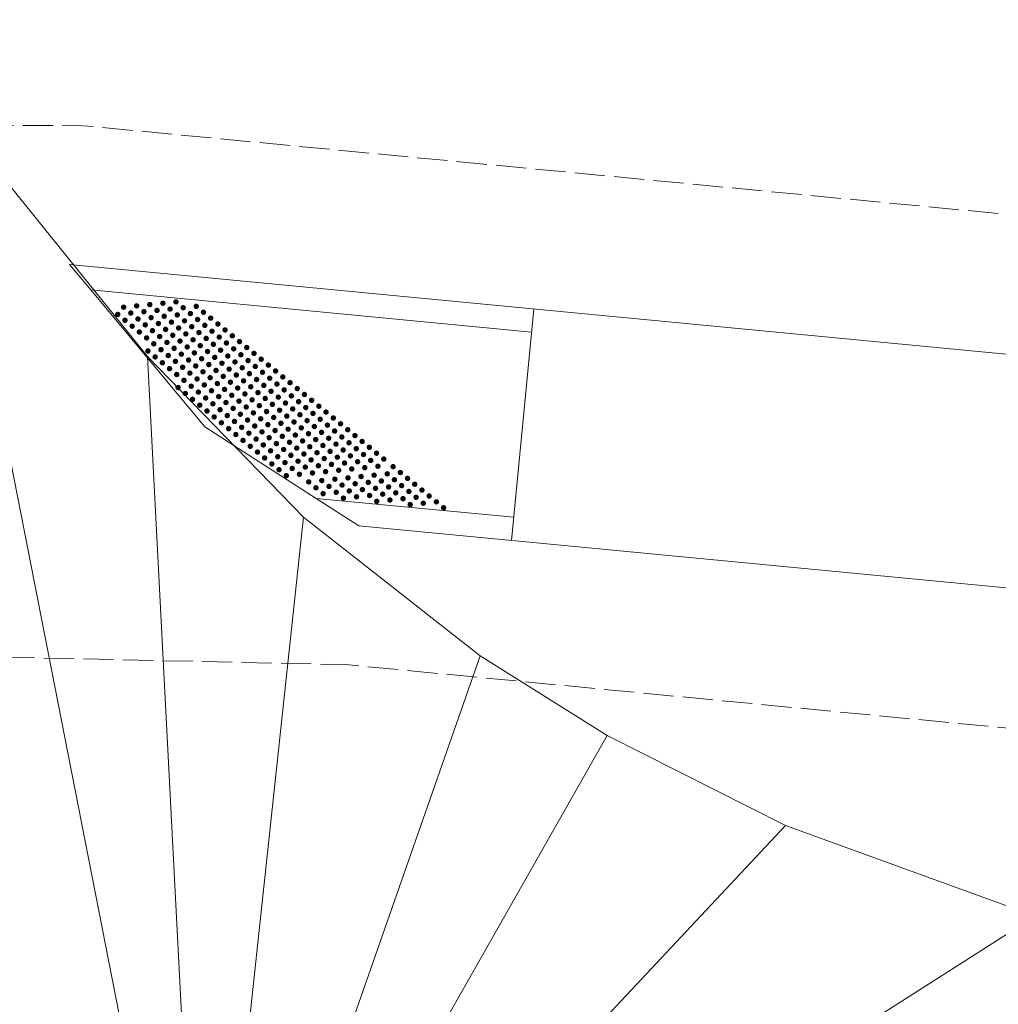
# Model space of a CAD drawing. Extents: x 2399984 to 2508823, y 556481 to 592637.
# Tile 152 of 158: x 2436297 to 2436318, y 570407 to 570428. Entities that reach past the tile are written whole.
import ezdxf

# ---------------------------------------------------------------- set-up
doc = ezdxf.new("R2010")
doc.units = 0
doc.header["$MEASUREMENT"] = 0
doc.linetypes.add('constlimit', pattern=[0.85, 0.65, -0.1, -0.1])
for name, color, linetype, lineweight in [('DT_X_Triangles', 91, 'Continuous', 0), ('PV_P_Curb_Ramp', 120, 'Continuous', 13), ('PV_P_Walk', 241, 'Continuous', 13), ('RW_P_Const_Limits', 120, 'constlimit', 0)]:
    doc.layers.add(name, color=color, linetype=linetype, lineweight=lineweight)

msp = doc.modelspace()

# ---------------------------------------------------------------- hatches: boundary and pattern name
at = {"layer": 'PV_P_Curb_Ramp'}
h = msp.add_hatch(color=256, dxfattribs=at)
edge = h.paths.add_edge_path()
edge.add_arc((2436300.325, 570422.022), 0.0585, 0, 360)
h = msp.add_hatch(color=256, dxfattribs=at)
edge = h.paths.add_edge_path()
edge.add_arc((2436300.607, 570422.051), 0.0585, 0, 360)
h = msp.add_hatch(color=256, dxfattribs=at)
edge = h.paths.add_edge_path()
edge.add_arc((2436299.481, 570421.936), 0.0585, 0, 360)
h = msp.add_hatch(color=256, dxfattribs=at)
edge = h.paths.add_edge_path()
edge.add_arc((2436299.636, 570421.81), 0.0585, 0, 360)
h = msp.add_hatch(color=256, dxfattribs=at)
edge = h.paths.add_edge_path()
edge.add_arc((2436299.762, 570421.965), 0.0585, 0, 360)
h = msp.add_hatch(color=256, dxfattribs=at)
edge = h.paths.add_edge_path()
edge.add_arc((2436299.917, 570421.839), 0.0585, 0, 360)
h = msp.add_hatch(color=256, dxfattribs=at)
edge = h.paths.add_edge_path()
edge.add_arc((2436300.044, 570421.993), 0.0585, 0, 360)
h = msp.add_hatch(color=256, dxfattribs=at)
edge = h.paths.add_edge_path()
edge.add_arc((2436300.199, 570421.867), 0.0585, 0, 360)
h = msp.add_hatch(color=256, dxfattribs=at)
edge = h.paths.add_edge_path()
edge.add_arc((2436300.48, 570421.896), 0.0585, 0, 360)
h = msp.add_hatch(color=256, dxfattribs=at)
edge = h.paths.add_edge_path()
edge.add_arc((2436300.762, 570421.925), 0.0585, 0, 360)
h = msp.add_hatch(color=256, dxfattribs=at)
edge = h.paths.add_edge_path()
edge.add_arc((2436300.917, 570421.799), 0.0585, 0, 360)
h = msp.add_hatch(color=256, dxfattribs=at)
edge = h.paths.add_edge_path()
edge.add_arc((2436301.043, 570421.954), 0.0585, 0, 360)
h = msp.add_hatch(color=256, dxfattribs=at)
edge = h.paths.add_edge_path()
edge.add_arc((2436301.198, 570421.827), 0.0585, 0, 360)
h = msp.add_hatch(color=256, dxfattribs=at)
edge = h.paths.add_edge_path()
edge.add_arc((2436299.355, 570421.781), 0.0585, 0, 360)
h = msp.add_hatch(color=256, dxfattribs=at)
edge = h.paths.add_edge_path()
edge.add_arc((2436299.51, 570421.655), 0.0585, 0, 360)
h = msp.add_hatch(color=256, dxfattribs=at)
edge = h.paths.add_edge_path()
edge.add_arc((2436299.791, 570421.683), 0.0585, 0, 360)
h = msp.add_hatch(color=256, dxfattribs=at)
edge = h.paths.add_edge_path()
edge.add_arc((2436300.073, 570421.712), 0.0585, 0, 360)
h = msp.add_hatch(color=256, dxfattribs=at)
edge = h.paths.add_edge_path()
edge.add_arc((2436300.228, 570421.586), 0.0585, 0, 360)
h = msp.add_hatch(color=256, dxfattribs=at)
edge = h.paths.add_edge_path()
edge.add_arc((2436300.354, 570421.741), 0.0585, 0, 360)
h = msp.add_hatch(color=256, dxfattribs=at)
edge = h.paths.add_edge_path()
edge.add_arc((2436300.509, 570421.615), 0.0585, 0, 360)
h = msp.add_hatch(color=256, dxfattribs=at)
edge = h.paths.add_edge_path()
edge.add_arc((2436300.635, 570421.77), 0.0585, 0, 360)
h = msp.add_hatch(color=256, dxfattribs=at)
edge = h.paths.add_edge_path()
edge.add_arc((2436300.79, 570421.643), 0.0585, 0, 360)
h = msp.add_hatch(color=256, dxfattribs=at)
edge = h.paths.add_edge_path()
edge.add_arc((2436301.072, 570421.672), 0.0585, 0, 360)
h = msp.add_hatch(color=256, dxfattribs=at)
edge = h.paths.add_edge_path()
edge.add_arc((2436301.353, 570421.701), 0.0585, 0, 360)
h = msp.add_hatch(color=256, dxfattribs=at)
edge = h.paths.add_edge_path()
edge.add_arc((2436299.665, 570421.528), 0.0585, 0, 360)
h = msp.add_hatch(color=256, dxfattribs=at)
edge = h.paths.add_edge_path()
edge.add_arc((2436299.82, 570421.402), 0.0585, 0, 360)
h = msp.add_hatch(color=256, dxfattribs=at)
edge = h.paths.add_edge_path()
edge.add_arc((2436299.946, 570421.557), 0.0585, 0, 360)
h = msp.add_hatch(color=256, dxfattribs=at)
edge = h.paths.add_edge_path()
edge.add_arc((2436300.101, 570421.431), 0.0585, 0, 360)
h = msp.add_hatch(color=256, dxfattribs=at)
edge = h.paths.add_edge_path()
edge.add_arc((2436300.383, 570421.46), 0.0585, 0, 360)
h = msp.add_hatch(color=256, dxfattribs=at)
edge = h.paths.add_edge_path()
edge.add_arc((2436300.664, 570421.488), 0.0585, 0, 360)
h = msp.add_hatch(color=256, dxfattribs=at)
edge = h.paths.add_edge_path()
edge.add_arc((2436300.946, 570421.517), 0.0585, 0, 360)
h = msp.add_hatch(color=256, dxfattribs=at)
edge = h.paths.add_edge_path()
edge.add_arc((2436301.101, 570421.391), 0.0585, 0, 360)
h = msp.add_hatch(color=256, dxfattribs=at)
edge = h.paths.add_edge_path()
edge.add_arc((2436301.227, 570421.546), 0.0585, 0, 360)
h = msp.add_hatch(color=256, dxfattribs=at)
edge = h.paths.add_edge_path()
edge.add_arc((2436301.382, 570421.42), 0.0585, 0, 360)
h = msp.add_hatch(color=256, dxfattribs=at)
edge = h.paths.add_edge_path()
edge.add_arc((2436301.508, 570421.575), 0.0585, 0, 360)
h = msp.add_hatch(color=256, dxfattribs=at)
edge = h.paths.add_edge_path()
edge.add_arc((2436301.663, 570421.448), 0.0585, 0, 360)
h = msp.add_hatch(color=256, dxfattribs=at)
edge = h.paths.add_edge_path()
edge.add_arc((2436299.975, 570421.276), 0.0585, 0, 360)
h = msp.add_hatch(color=256, dxfattribs=at)
edge = h.paths.add_edge_path()
edge.add_arc((2436300.256, 570421.305), 0.0585, 0, 360)
h = msp.add_hatch(color=256, dxfattribs=at)
edge = h.paths.add_edge_path()
edge.add_arc((2436300.412, 570421.178), 0.0585, 0, 360)
h = msp.add_hatch(color=256, dxfattribs=at)
edge = h.paths.add_edge_path()
edge.add_arc((2436300.538, 570421.333), 0.0585, 0, 360)
h = msp.add_hatch(color=256, dxfattribs=at)
edge = h.paths.add_edge_path()
edge.add_arc((2436300.693, 570421.207), 0.0585, 0, 360)
h = msp.add_hatch(color=256, dxfattribs=at)
edge = h.paths.add_edge_path()
edge.add_arc((2436300.819, 570421.362), 0.0585, 0, 360)
h = msp.add_hatch(color=256, dxfattribs=at)
edge = h.paths.add_edge_path()
edge.add_arc((2436300.974, 570421.236), 0.0585, 0, 360)
h = msp.add_hatch(color=256, dxfattribs=at)
edge = h.paths.add_edge_path()
edge.add_arc((2436301.256, 570421.265), 0.0585, 0, 360)
h = msp.add_hatch(color=256, dxfattribs=at)
edge = h.paths.add_edge_path()
edge.add_arc((2436301.537, 570421.293), 0.0585, 0, 360)
h = msp.add_hatch(color=256, dxfattribs=at)
edge = h.paths.add_edge_path()
edge.add_arc((2436301.692, 570421.167), 0.0585, 0, 360)
h = msp.add_hatch(color=256, dxfattribs=at)
edge = h.paths.add_edge_path()
edge.add_arc((2436301.818, 570421.322), 0.0585, 0, 360)
h = msp.add_hatch(color=256, dxfattribs=at)
edge = h.paths.add_edge_path()
edge.add_arc((2436301.973, 570421.196), 0.0585, 0, 360)
h = msp.add_hatch(color=256, dxfattribs=at)
edge = h.paths.add_edge_path()
edge.add_arc((2436300.004, 570420.994), 0.0585, 0, 360)
h = msp.add_hatch(color=256, dxfattribs=at)
edge = h.paths.add_edge_path()
edge.add_arc((2436300.13, 570421.149), 0.0585, 0, 360)
h = msp.add_hatch(color=256, dxfattribs=at)
edge = h.paths.add_edge_path()
edge.add_arc((2436300.285, 570421.023), 0.0585, 0, 360)
h = msp.add_hatch(color=256, dxfattribs=at)
edge = h.paths.add_edge_path()
edge.add_arc((2436300.567, 570421.052), 0.0585, 0, 360)
h = msp.add_hatch(color=256, dxfattribs=at)
edge = h.paths.add_edge_path()
edge.add_arc((2436300.848, 570421.081), 0.0585, 0, 360)
h = msp.add_hatch(color=256, dxfattribs=at)
edge = h.paths.add_edge_path()
edge.add_arc((2436301.003, 570420.954), 0.0585, 0, 360)
h = msp.add_hatch(color=256, dxfattribs=at)
edge = h.paths.add_edge_path()
edge.add_arc((2436301.129, 570421.109), 0.0585, 0, 360)
h = msp.add_hatch(color=256, dxfattribs=at)
edge = h.paths.add_edge_path()
edge.add_arc((2436301.285, 570420.983), 0.0585, 0, 360)
h = msp.add_hatch(color=256, dxfattribs=at)
edge = h.paths.add_edge_path()
edge.add_arc((2436301.411, 570421.138), 0.0585, 0, 360)
h = msp.add_hatch(color=256, dxfattribs=at)
edge = h.paths.add_edge_path()
edge.add_arc((2436301.566, 570421.012), 0.0585, 0, 360)
h = msp.add_hatch(color=256, dxfattribs=at)
edge = h.paths.add_edge_path()
edge.add_arc((2436301.847, 570421.041), 0.0585, 0, 360)
h = msp.add_hatch(color=256, dxfattribs=at)
edge = h.paths.add_edge_path()
edge.add_arc((2436302.129, 570421.07), 0.0585, 0, 360)
h = msp.add_hatch(color=256, dxfattribs=at)
edge = h.paths.add_edge_path()
edge.add_arc((2436302.284, 570420.943), 0.0585, 0, 360)
h = msp.add_hatch(color=256, dxfattribs=at)
edge = h.paths.add_edge_path()
edge.add_arc((2436300.159, 570420.868), 0.0585, 0, 360)
h = msp.add_hatch(color=256, dxfattribs=at)
edge = h.paths.add_edge_path()
edge.add_arc((2436300.314, 570420.742), 0.0585, 0, 360)
h = msp.add_hatch(color=256, dxfattribs=at)
edge = h.paths.add_edge_path()
edge.add_arc((2436300.44, 570420.897), 0.0585, 0, 360)
h = msp.add_hatch(color=256, dxfattribs=at)
edge = h.paths.add_edge_path()
edge.add_arc((2436300.595, 570420.771), 0.0585, 0, 360)
h = msp.add_hatch(color=256, dxfattribs=at)
edge = h.paths.add_edge_path()
edge.add_arc((2436300.722, 570420.926), 0.0585, 0, 360)
h = msp.add_hatch(color=256, dxfattribs=at)
edge = h.paths.add_edge_path()
edge.add_arc((2436300.877, 570420.799), 0.0585, 0, 360)
h = msp.add_hatch(color=256, dxfattribs=at)
edge = h.paths.add_edge_path()
edge.add_arc((2436301.158, 570420.828), 0.0585, 0, 360)
h = msp.add_hatch(color=256, dxfattribs=at)
edge = h.paths.add_edge_path()
edge.add_arc((2436301.44, 570420.857), 0.0585, 0, 360)
h = msp.add_hatch(color=256, dxfattribs=at)
edge = h.paths.add_edge_path()
edge.add_arc((2436301.721, 570420.886), 0.0585, 0, 360)
h = msp.add_hatch(color=256, dxfattribs=at)
edge = h.paths.add_edge_path()
edge.add_arc((2436301.876, 570420.759), 0.0585, 0, 360)
h = msp.add_hatch(color=256, dxfattribs=at)
edge = h.paths.add_edge_path()
edge.add_arc((2436302.002, 570420.914), 0.0585, 0, 360)
h = msp.add_hatch(color=256, dxfattribs=at)
edge = h.paths.add_edge_path()
edge.add_arc((2436302.157, 570420.788), 0.0585, 0, 360)
h = msp.add_hatch(color=256, dxfattribs=at)
edge = h.paths.add_edge_path()
edge.add_arc((2436302.439, 570420.817), 0.0585, 0, 360)
h = msp.add_hatch(color=256, dxfattribs=at)
edge = h.paths.add_edge_path()
edge.add_arc((2436300.469, 570420.615), 0.0585, 0, 360)
h = msp.add_hatch(color=256, dxfattribs=at)
edge = h.paths.add_edge_path()
edge.add_arc((2436300.75, 570420.644), 0.0585, 0, 360)
h = msp.add_hatch(color=256, dxfattribs=at)
edge = h.paths.add_edge_path()
edge.add_arc((2436301.032, 570420.673), 0.0585, 0, 360)
h = msp.add_hatch(color=256, dxfattribs=at)
edge = h.paths.add_edge_path()
edge.add_arc((2436301.187, 570420.547), 0.0585, 0, 360)
h = msp.add_hatch(color=256, dxfattribs=at)
edge = h.paths.add_edge_path()
edge.add_arc((2436301.313, 570420.702), 0.0585, 0, 360)
h = msp.add_hatch(color=256, dxfattribs=at)
edge = h.paths.add_edge_path()
edge.add_arc((2436301.468, 570420.576), 0.0585, 0, 360)
h = msp.add_hatch(color=256, dxfattribs=at)
edge = h.paths.add_edge_path()
edge.add_arc((2436301.595, 570420.731), 0.0585, 0, 360)
h = msp.add_hatch(color=256, dxfattribs=at)
edge = h.paths.add_edge_path()
edge.add_arc((2436301.75, 570420.604), 0.0585, 0, 360)
h = msp.add_hatch(color=256, dxfattribs=at)
edge = h.paths.add_edge_path()
edge.add_arc((2436302.031, 570420.633), 0.0585, 0, 360)
h = msp.add_hatch(color=256, dxfattribs=at)
edge = h.paths.add_edge_path()
edge.add_arc((2436302.312, 570420.662), 0.0585, 0, 360)
h = msp.add_hatch(color=256, dxfattribs=at)
edge = h.paths.add_edge_path()
edge.add_arc((2436302.468, 570420.536), 0.0585, 0, 360)
h = msp.add_hatch(color=256, dxfattribs=at)
edge = h.paths.add_edge_path()
edge.add_arc((2436302.594, 570420.691), 0.0585, 0, 360)
h = msp.add_hatch(color=256, dxfattribs=at)
edge = h.paths.add_edge_path()
edge.add_arc((2436302.749, 570420.564), 0.0585, 0, 360)
h = msp.add_hatch(color=256, dxfattribs=at)
edge = h.paths.add_edge_path()
edge.add_arc((2436300.624, 570420.489), 0.0585, 0, 360)
h = msp.add_hatch(color=256, dxfattribs=at)
edge = h.paths.add_edge_path()
edge.add_arc((2436300.779, 570420.363), 0.0585, 0, 360)
h = msp.add_hatch(color=256, dxfattribs=at)
edge = h.paths.add_edge_path()
edge.add_arc((2436300.906, 570420.518), 0.0585, 0, 360)
h = msp.add_hatch(color=256, dxfattribs=at)
edge = h.paths.add_edge_path()
edge.add_arc((2436301.061, 570420.392), 0.0585, 0, 360)
h = msp.add_hatch(color=256, dxfattribs=at)
edge = h.paths.add_edge_path()
edge.add_arc((2436301.342, 570420.42), 0.0585, 0, 360)
h = msp.add_hatch(color=256, dxfattribs=at)
edge = h.paths.add_edge_path()
edge.add_arc((2436301.623, 570420.449), 0.0585, 0, 360)
h = msp.add_hatch(color=256, dxfattribs=at)
edge = h.paths.add_edge_path()
edge.add_arc((2436301.778, 570420.323), 0.0585, 0, 360)
h = msp.add_hatch(color=256, dxfattribs=at)
edge = h.paths.add_edge_path()
edge.add_arc((2436301.905, 570420.478), 0.0585, 0, 360)
h = msp.add_hatch(color=256, dxfattribs=at)
edge = h.paths.add_edge_path()
edge.add_arc((2436302.06, 570420.352), 0.0585, 0, 360)
h = msp.add_hatch(color=256, dxfattribs=at)
edge = h.paths.add_edge_path()
edge.add_arc((2436302.186, 570420.507), 0.0585, 0, 360)
h = msp.add_hatch(color=256, dxfattribs=at)
edge = h.paths.add_edge_path()
edge.add_arc((2436302.341, 570420.381), 0.0585, 0, 360)
h = msp.add_hatch(color=256, dxfattribs=at)
edge = h.paths.add_edge_path()
edge.add_arc((2436302.623, 570420.409), 0.0585, 0, 360)
h = msp.add_hatch(color=256, dxfattribs=at)
edge = h.paths.add_edge_path()
edge.add_arc((2436302.904, 570420.438), 0.0585, 0, 360)
h = msp.add_hatch(color=256, dxfattribs=at)
edge = h.paths.add_edge_path()
edge.add_arc((2436303.059, 570420.312), 0.0585, 0, 360)
h = msp.add_hatch(color=256, dxfattribs=at)
edge = h.paths.add_edge_path()
edge.add_arc((2436300.653, 570420.208), 0.0585, 0, 360)
h = msp.add_hatch(color=256, dxfattribs=at)
edge = h.paths.add_edge_path()
edge.add_arc((2436300.934, 570420.237), 0.0585, 0, 360)
h = msp.add_hatch(color=256, dxfattribs=at)
edge = h.paths.add_edge_path()
edge.add_arc((2436301.089, 570420.11), 0.0585, 0, 360)
h = msp.add_hatch(color=256, dxfattribs=at)
edge = h.paths.add_edge_path()
edge.add_arc((2436301.216, 570420.265), 0.0585, 0, 360)
h = msp.add_hatch(color=256, dxfattribs=at)
edge = h.paths.add_edge_path()
edge.add_arc((2436301.371, 570420.139), 0.0585, 0, 360)
h = msp.add_hatch(color=256, dxfattribs=at)
edge = h.paths.add_edge_path()
edge.add_arc((2436301.497, 570420.294), 0.0585, 0, 360)
h = msp.add_hatch(color=256, dxfattribs=at)
edge = h.paths.add_edge_path()
edge.add_arc((2436301.652, 570420.168), 0.0585, 0, 360)
h = msp.add_hatch(color=256, dxfattribs=at)
edge = h.paths.add_edge_path()
edge.add_arc((2436301.934, 570420.197), 0.0585, 0, 360)
h = msp.add_hatch(color=256, dxfattribs=at)
edge = h.paths.add_edge_path()
edge.add_arc((2436302.215, 570420.225), 0.0585, 0, 360)
h = msp.add_hatch(color=256, dxfattribs=at)
edge = h.paths.add_edge_path()
edge.add_arc((2436302.37, 570420.099), 0.0585, 0, 360)
h = msp.add_hatch(color=256, dxfattribs=at)
edge = h.paths.add_edge_path()
edge.add_arc((2436302.496, 570420.254), 0.0585, 0, 360)
h = msp.add_hatch(color=256, dxfattribs=at)
edge = h.paths.add_edge_path()
edge.add_arc((2436302.651, 570420.128), 0.0585, 0, 360)
h = msp.add_hatch(color=256, dxfattribs=at)
edge = h.paths.add_edge_path()
edge.add_arc((2436302.778, 570420.283), 0.0585, 0, 360)
h = msp.add_hatch(color=256, dxfattribs=at)
edge = h.paths.add_edge_path()
edge.add_arc((2436302.933, 570420.157), 0.0585, 0, 360)
h = msp.add_hatch(color=256, dxfattribs=at)
edge = h.paths.add_edge_path()
edge.add_arc((2436303.214, 570420.186), 0.0585, 0, 360)
h = msp.add_hatch(color=256, dxfattribs=at)
edge = h.paths.add_edge_path()
edge.add_arc((2436300.808, 570420.081), 0.0585, 0, 360)
h = msp.add_hatch(color=256, dxfattribs=at)
edge = h.paths.add_edge_path()
edge.add_arc((2436300.963, 570419.955), 0.0585, 0, 360)
h = msp.add_hatch(color=256, dxfattribs=at)
edge = h.paths.add_edge_path()
edge.add_arc((2436301.245, 570419.984), 0.0585, 0, 360)
h = msp.add_hatch(color=256, dxfattribs=at)
edge = h.paths.add_edge_path()
edge.add_arc((2436301.526, 570420.013), 0.0585, 0, 360)
h = msp.add_hatch(color=256, dxfattribs=at)
edge = h.paths.add_edge_path()
edge.add_arc((2436301.681, 570419.886), 0.0585, 0, 360)
h = msp.add_hatch(color=256, dxfattribs=at)
edge = h.paths.add_edge_path()
edge.add_arc((2436301.807, 570420.042), 0.0585, 0, 360)
h = msp.add_hatch(color=256, dxfattribs=at)
edge = h.paths.add_edge_path()
edge.add_arc((2436301.962, 570419.915), 0.0585, 0, 360)
h = msp.add_hatch(color=256, dxfattribs=at)
edge = h.paths.add_edge_path()
edge.add_arc((2436302.089, 570420.07), 0.0585, 0, 360)
h = msp.add_hatch(color=256, dxfattribs=at)
edge = h.paths.add_edge_path()
edge.add_arc((2436302.244, 570419.944), 0.0585, 0, 360)
h = msp.add_hatch(color=256, dxfattribs=at)
edge = h.paths.add_edge_path()
edge.add_arc((2436302.525, 570419.973), 0.0585, 0, 360)
h = msp.add_hatch(color=256, dxfattribs=at)
edge = h.paths.add_edge_path()
edge.add_arc((2436302.807, 570420.002), 0.0585, 0, 360)
h = msp.add_hatch(color=256, dxfattribs=at)
edge = h.paths.add_edge_path()
edge.add_arc((2436303.088, 570420.03), 0.0585, 0, 360)
h = msp.add_hatch(color=256, dxfattribs=at)
edge = h.paths.add_edge_path()
edge.add_arc((2436303.243, 570419.904), 0.0585, 0, 360)
h = msp.add_hatch(color=256, dxfattribs=at)
edge = h.paths.add_edge_path()
edge.add_arc((2436303.369, 570420.059), 0.0585, 0, 360)
h = msp.add_hatch(color=256, dxfattribs=at)
edge = h.paths.add_edge_path()
edge.add_arc((2436303.524, 570419.933), 0.0585, 0, 360)
h = msp.add_hatch(color=256, dxfattribs=at)
edge = h.paths.add_edge_path()
edge.add_arc((2436301.118, 570419.829), 0.0585, 0, 360)
h = msp.add_hatch(color=256, dxfattribs=at)
edge = h.paths.add_edge_path()
edge.add_arc((2436301.273, 570419.703), 0.0585, 0, 360)
h = msp.add_hatch(color=256, dxfattribs=at)
edge = h.paths.add_edge_path()
edge.add_arc((2436301.4, 570419.858), 0.0585, 0, 360)
h = msp.add_hatch(color=256, dxfattribs=at)
edge = h.paths.add_edge_path()
edge.add_arc((2436301.555, 570419.731), 0.0585, 0, 360)
h = msp.add_hatch(color=256, dxfattribs=at)
edge = h.paths.add_edge_path()
edge.add_arc((2436301.836, 570419.76), 0.0585, 0, 360)
h = msp.add_hatch(color=256, dxfattribs=at)
edge = h.paths.add_edge_path()
edge.add_arc((2436302.117, 570419.789), 0.0585, 0, 360)
h = msp.add_hatch(color=256, dxfattribs=at)
edge = h.paths.add_edge_path()
edge.add_arc((2436302.399, 570419.818), 0.0585, 0, 360)
h = msp.add_hatch(color=256, dxfattribs=at)
edge = h.paths.add_edge_path()
edge.add_arc((2436302.554, 570419.692), 0.0585, 0, 360)
h = msp.add_hatch(color=256, dxfattribs=at)
edge = h.paths.add_edge_path()
edge.add_arc((2436302.68, 570419.847), 0.0585, 0, 360)
h = msp.add_hatch(color=256, dxfattribs=at)
edge = h.paths.add_edge_path()
edge.add_arc((2436302.835, 570419.72), 0.0585, 0, 360)
h = msp.add_hatch(color=256, dxfattribs=at)
edge = h.paths.add_edge_path()
edge.add_arc((2436302.962, 570419.875), 0.0585, 0, 360)
h = msp.add_hatch(color=256, dxfattribs=at)
edge = h.paths.add_edge_path()
edge.add_arc((2436303.117, 570419.749), 0.0585, 0, 360)
h = msp.add_hatch(color=256, dxfattribs=at)
edge = h.paths.add_edge_path()
edge.add_arc((2436303.398, 570419.778), 0.0585, 0, 360)
h = msp.add_hatch(color=256, dxfattribs=at)
edge = h.paths.add_edge_path()
edge.add_arc((2436303.679, 570419.807), 0.0585, 0, 360)
h = msp.add_hatch(color=256, dxfattribs=at)
edge = h.paths.add_edge_path()
edge.add_arc((2436303.834, 570419.68), 0.0585, 0, 360)
h = msp.add_hatch(color=256, dxfattribs=at)
edge = h.paths.add_edge_path()
edge.add_arc((2436301.428, 570419.576), 0.0585, 0, 360)
h = msp.add_hatch(color=256, dxfattribs=at)
edge = h.paths.add_edge_path()
edge.add_arc((2436301.71, 570419.605), 0.0585, 0, 360)
h = msp.add_hatch(color=256, dxfattribs=at)
edge = h.paths.add_edge_path()
edge.add_arc((2436301.865, 570419.479), 0.0585, 0, 360)
h = msp.add_hatch(color=256, dxfattribs=at)
edge = h.paths.add_edge_path()
edge.add_arc((2436301.991, 570419.634), 0.0585, 0, 360)
h = msp.add_hatch(color=256, dxfattribs=at)
edge = h.paths.add_edge_path()
edge.add_arc((2436302.146, 570419.508), 0.0585, 0, 360)
h = msp.add_hatch(color=256, dxfattribs=at)
edge = h.paths.add_edge_path()
edge.add_arc((2436302.272, 570419.663), 0.0585, 0, 360)
h = msp.add_hatch(color=256, dxfattribs=at)
edge = h.paths.add_edge_path()
edge.add_arc((2436302.428, 570419.536), 0.0585, 0, 360)
h = msp.add_hatch(color=256, dxfattribs=at)
edge = h.paths.add_edge_path()
edge.add_arc((2436302.709, 570419.565), 0.0585, 0, 360)
h = msp.add_hatch(color=256, dxfattribs=at)
edge = h.paths.add_edge_path()
edge.add_arc((2436302.99, 570419.594), 0.0585, 0, 360)
h = msp.add_hatch(color=256, dxfattribs=at)
edge = h.paths.add_edge_path()
edge.add_arc((2436303.145, 570419.468), 0.0585, 0, 360)
h = msp.add_hatch(color=256, dxfattribs=at)
edge = h.paths.add_edge_path()
edge.add_arc((2436303.272, 570419.623), 0.0585, 0, 360)
h = msp.add_hatch(color=256, dxfattribs=at)
edge = h.paths.add_edge_path()
edge.add_arc((2436303.427, 570419.496), 0.0585, 0, 360)
h = msp.add_hatch(color=256, dxfattribs=at)
edge = h.paths.add_edge_path()
edge.add_arc((2436303.553, 570419.652), 0.0585, 0, 360)
h = msp.add_hatch(color=256, dxfattribs=at)
edge = h.paths.add_edge_path()
edge.add_arc((2436303.708, 570419.525), 0.0585, 0, 360)
h = msp.add_hatch(color=256, dxfattribs=at)
edge = h.paths.add_edge_path()
edge.add_arc((2436303.99, 570419.554), 0.0585, 0, 360)
h = msp.add_hatch(color=256, dxfattribs=at)
edge = h.paths.add_edge_path()
edge.add_arc((2436301.584, 570419.45), 0.0585, 0, 360)
h = msp.add_hatch(color=256, dxfattribs=at)
edge = h.paths.add_edge_path()
edge.add_arc((2436301.739, 570419.324), 0.0585, 0, 360)
h = msp.add_hatch(color=256, dxfattribs=at)
edge = h.paths.add_edge_path()
edge.add_arc((2436302.02, 570419.353), 0.0585, 0, 360)
h = msp.add_hatch(color=256, dxfattribs=at)
edge = h.paths.add_edge_path()
edge.add_arc((2436302.301, 570419.381), 0.0585, 0, 360)
h = msp.add_hatch(color=256, dxfattribs=at)
edge = h.paths.add_edge_path()
edge.add_arc((2436302.456, 570419.255), 0.0585, 0, 360)
h = msp.add_hatch(color=256, dxfattribs=at)
edge = h.paths.add_edge_path()
edge.add_arc((2436302.583, 570419.41), 0.0585, 0, 360)
h = msp.add_hatch(color=256, dxfattribs=at)
edge = h.paths.add_edge_path()
edge.add_arc((2436302.738, 570419.284), 0.0585, 0, 360)
h = msp.add_hatch(color=256, dxfattribs=at)
edge = h.paths.add_edge_path()
edge.add_arc((2436302.864, 570419.439), 0.0585, 0, 360)
h = msp.add_hatch(color=256, dxfattribs=at)
edge = h.paths.add_edge_path()
edge.add_arc((2436303.019, 570419.313), 0.0585, 0, 360)
h = msp.add_hatch(color=256, dxfattribs=at)
edge = h.paths.add_edge_path()
edge.add_arc((2436303.301, 570419.341), 0.0585, 0, 360)
h = msp.add_hatch(color=256, dxfattribs=at)
edge = h.paths.add_edge_path()
edge.add_arc((2436303.582, 570419.37), 0.0585, 0, 360)
h = msp.add_hatch(color=256, dxfattribs=at)
edge = h.paths.add_edge_path()
edge.add_arc((2436303.863, 570419.399), 0.0585, 0, 360)
h = msp.add_hatch(color=256, dxfattribs=at)
edge = h.paths.add_edge_path()
edge.add_arc((2436304.018, 570419.273), 0.0585, 0, 360)
h = msp.add_hatch(color=256, dxfattribs=at)
edge = h.paths.add_edge_path()
edge.add_arc((2436304.145, 570419.428), 0.0585, 0, 360)
h = msp.add_hatch(color=256, dxfattribs=at)
edge = h.paths.add_edge_path()
edge.add_arc((2436304.3, 570419.301), 0.0585, 0, 360)
h = msp.add_hatch(color=256, dxfattribs=at)
edge = h.paths.add_edge_path()
edge.add_arc((2436301.894, 570419.197), 0.0585, 0, 360)
h = msp.add_hatch(color=256, dxfattribs=at)
edge = h.paths.add_edge_path()
edge.add_arc((2436302.049, 570419.071), 0.0585, 0, 360)
h = msp.add_hatch(color=256, dxfattribs=at)
edge = h.paths.add_edge_path()
edge.add_arc((2436302.175, 570419.226), 0.0585, 0, 360)
h = msp.add_hatch(color=256, dxfattribs=at)
edge = h.paths.add_edge_path()
edge.add_arc((2436302.33, 570419.1), 0.0585, 0, 360)
h = msp.add_hatch(color=256, dxfattribs=at)
edge = h.paths.add_edge_path()
edge.add_arc((2436302.611, 570419.129), 0.0585, 0, 360)
h = msp.add_hatch(color=256, dxfattribs=at)
edge = h.paths.add_edge_path()
edge.add_arc((2436302.893, 570419.158), 0.0585, 0, 360)
h = msp.add_hatch(color=256, dxfattribs=at)
edge = h.paths.add_edge_path()
edge.add_arc((2436303.174, 570419.186), 0.0585, 0, 360)
h = msp.add_hatch(color=256, dxfattribs=at)
edge = h.paths.add_edge_path()
edge.add_arc((2436303.329, 570419.06), 0.0585, 0, 360)
h = msp.add_hatch(color=256, dxfattribs=at)
edge = h.paths.add_edge_path()
edge.add_arc((2436303.456, 570419.215), 0.0585, 0, 360)
h = msp.add_hatch(color=256, dxfattribs=at)
edge = h.paths.add_edge_path()
edge.add_arc((2436303.611, 570419.089), 0.0585, 0, 360)
h = msp.add_hatch(color=256, dxfattribs=at)
edge = h.paths.add_edge_path()
edge.add_arc((2436303.737, 570419.244), 0.0585, 0, 360)
h = msp.add_hatch(color=256, dxfattribs=at)
edge = h.paths.add_edge_path()
edge.add_arc((2436303.892, 570419.118), 0.0585, 0, 360)
h = msp.add_hatch(color=256, dxfattribs=at)
edge = h.paths.add_edge_path()
edge.add_arc((2436304.173, 570419.146), 0.0585, 0, 360)
h = msp.add_hatch(color=256, dxfattribs=at)
edge = h.paths.add_edge_path()
edge.add_arc((2436304.455, 570419.175), 0.0585, 0, 360)
h = msp.add_hatch(color=256, dxfattribs=at)
edge = h.paths.add_edge_path()
edge.add_arc((2436304.61, 570419.049), 0.0585, 0, 360)
h = msp.add_hatch(color=256, dxfattribs=at)
edge = h.paths.add_edge_path()
edge.add_arc((2436302.204, 570418.945), 0.0585, 0, 360)
h = msp.add_hatch(color=256, dxfattribs=at)
edge = h.paths.add_edge_path()
edge.add_arc((2436302.485, 570418.974), 0.0585, 0, 360)
h = msp.add_hatch(color=256, dxfattribs=at)
edge = h.paths.add_edge_path()
edge.add_arc((2436302.64, 570418.847), 0.0585, 0, 360)
h = msp.add_hatch(color=256, dxfattribs=at)
edge = h.paths.add_edge_path()
edge.add_arc((2436302.767, 570419.002), 0.0585, 0, 360)
h = msp.add_hatch(color=256, dxfattribs=at)
edge = h.paths.add_edge_path()
edge.add_arc((2436302.922, 570418.876), 0.0585, 0, 360)
h = msp.add_hatch(color=256, dxfattribs=at)
edge = h.paths.add_edge_path()
edge.add_arc((2436303.048, 570419.031), 0.0585, 0, 360)
h = msp.add_hatch(color=256, dxfattribs=at)
edge = h.paths.add_edge_path()
edge.add_arc((2436303.203, 570418.905), 0.0585, 0, 360)
h = msp.add_hatch(color=256, dxfattribs=at)
edge = h.paths.add_edge_path()
edge.add_arc((2436303.484, 570418.934), 0.0585, 0, 360)
h = msp.add_hatch(color=256, dxfattribs=at)
edge = h.paths.add_edge_path()
edge.add_arc((2436303.766, 570418.962), 0.0585, 0, 360)
h = msp.add_hatch(color=256, dxfattribs=at)
edge = h.paths.add_edge_path()
edge.add_arc((2436303.921, 570418.836), 0.0585, 0, 360)
h = msp.add_hatch(color=256, dxfattribs=at)
edge = h.paths.add_edge_path()
edge.add_arc((2436304.047, 570418.991), 0.0585, 0, 360)
h = msp.add_hatch(color=256, dxfattribs=at)
edge = h.paths.add_edge_path()
edge.add_arc((2436304.202, 570418.865), 0.0585, 0, 360)
h = msp.add_hatch(color=256, dxfattribs=at)
edge = h.paths.add_edge_path()
edge.add_arc((2436304.328, 570419.02), 0.0585, 0, 360)
h = msp.add_hatch(color=256, dxfattribs=at)
edge = h.paths.add_edge_path()
edge.add_arc((2436304.484, 570418.894), 0.0585, 0, 360)
h = msp.add_hatch(color=256, dxfattribs=at)
edge = h.paths.add_edge_path()
edge.add_arc((2436304.765, 570418.923), 0.0585, 0, 360)
h = msp.add_hatch(color=256, dxfattribs=at)
edge = h.paths.add_edge_path()
edge.add_arc((2436302.359, 570418.819), 0.0585, 0, 360)
h = msp.add_hatch(color=256, dxfattribs=at)
edge = h.paths.add_edge_path()
edge.add_arc((2436302.514, 570418.692), 0.0585, 0, 360)
h = msp.add_hatch(color=256, dxfattribs=at)
edge = h.paths.add_edge_path()
edge.add_arc((2436302.795, 570418.721), 0.0585, 0, 360)
h = msp.add_hatch(color=256, dxfattribs=at)
edge = h.paths.add_edge_path()
edge.add_arc((2436303.077, 570418.75), 0.0585, 0, 360)
h = msp.add_hatch(color=256, dxfattribs=at)
edge = h.paths.add_edge_path()
edge.add_arc((2436303.232, 570418.624), 0.0585, 0, 360)
h = msp.add_hatch(color=256, dxfattribs=at)
edge = h.paths.add_edge_path()
edge.add_arc((2436303.358, 570418.779), 0.0585, 0, 360)
h = msp.add_hatch(color=256, dxfattribs=at)
edge = h.paths.add_edge_path()
edge.add_arc((2436303.513, 570418.652), 0.0585, 0, 360)
h = msp.add_hatch(color=256, dxfattribs=at)
edge = h.paths.add_edge_path()
edge.add_arc((2436303.639, 570418.807), 0.0585, 0, 360)
h = msp.add_hatch(color=256, dxfattribs=at)
edge = h.paths.add_edge_path()
edge.add_arc((2436303.794, 570418.681), 0.0585, 0, 360)
h = msp.add_hatch(color=256, dxfattribs=at)
edge = h.paths.add_edge_path()
edge.add_arc((2436304.076, 570418.71), 0.0585, 0, 360)
h = msp.add_hatch(color=256, dxfattribs=at)
edge = h.paths.add_edge_path()
edge.add_arc((2436304.357, 570418.739), 0.0585, 0, 360)
h = msp.add_hatch(color=256, dxfattribs=at)
edge = h.paths.add_edge_path()
edge.add_arc((2436304.639, 570418.768), 0.0585, 0, 360)
h = msp.add_hatch(color=256, dxfattribs=at)
edge = h.paths.add_edge_path()
edge.add_arc((2436304.794, 570418.641), 0.0585, 0, 360)
h = msp.add_hatch(color=256, dxfattribs=at)
edge = h.paths.add_edge_path()
edge.add_arc((2436304.92, 570418.796), 0.0585, 0, 360)
h = msp.add_hatch(color=256, dxfattribs=at)
edge = h.paths.add_edge_path()
edge.add_arc((2436305.075, 570418.67), 0.0585, 0, 360)
h = msp.add_hatch(color=256, dxfattribs=at)
edge = h.paths.add_edge_path()
edge.add_arc((2436302.669, 570418.566), 0.0585, 0, 360)
h = msp.add_hatch(color=256, dxfattribs=at)
edge = h.paths.add_edge_path()
edge.add_arc((2436302.824, 570418.44), 0.0585, 0, 360)
h = msp.add_hatch(color=256, dxfattribs=at)
edge = h.paths.add_edge_path()
edge.add_arc((2436302.95, 570418.595), 0.0585, 0, 360)
h = msp.add_hatch(color=256, dxfattribs=at)
edge = h.paths.add_edge_path()
edge.add_arc((2436303.106, 570418.468), 0.0585, 0, 360)
h = msp.add_hatch(color=256, dxfattribs=at)
edge = h.paths.add_edge_path()
edge.add_arc((2436303.387, 570418.497), 0.0585, 0, 360)
h = msp.add_hatch(color=256, dxfattribs=at)
edge = h.paths.add_edge_path()
edge.add_arc((2436303.668, 570418.526), 0.0585, 0, 360)
h = msp.add_hatch(color=256, dxfattribs=at)
edge = h.paths.add_edge_path()
edge.add_arc((2436303.95, 570418.555), 0.0585, 0, 360)
h = msp.add_hatch(color=256, dxfattribs=at)
edge = h.paths.add_edge_path()
edge.add_arc((2436304.105, 570418.429), 0.0585, 0, 360)
h = msp.add_hatch(color=256, dxfattribs=at)
edge = h.paths.add_edge_path()
edge.add_arc((2436304.231, 570418.584), 0.0585, 0, 360)
h = msp.add_hatch(color=256, dxfattribs=at)
edge = h.paths.add_edge_path()
edge.add_arc((2436304.386, 570418.457), 0.0585, 0, 360)
h = msp.add_hatch(color=256, dxfattribs=at)
edge = h.paths.add_edge_path()
edge.add_arc((2436304.512, 570418.612), 0.0585, 0, 360)
h = msp.add_hatch(color=256, dxfattribs=at)
edge = h.paths.add_edge_path()
edge.add_arc((2436304.667, 570418.486), 0.0585, 0, 360)
h = msp.add_hatch(color=256, dxfattribs=at)
edge = h.paths.add_edge_path()
edge.add_arc((2436304.949, 570418.515), 0.0585, 0, 360)
h = msp.add_hatch(color=256, dxfattribs=at)
edge = h.paths.add_edge_path()
edge.add_arc((2436305.276, 570418.507), 0.0585, 0, 360)
h = msp.add_hatch(color=256, dxfattribs=at)
edge = h.paths.add_edge_path()
edge.add_arc((2436302.979, 570418.313), 0.0585, 0, 360)
h = msp.add_hatch(color=256, dxfattribs=at)
edge = h.paths.add_edge_path()
edge.add_arc((2436303.261, 570418.342), 0.0585, 0, 360)
h = msp.add_hatch(color=256, dxfattribs=at)
edge = h.paths.add_edge_path()
edge.add_arc((2436303.542, 570418.371), 0.0585, 0, 360)
h = msp.add_hatch(color=256, dxfattribs=at)
edge = h.paths.add_edge_path()
edge.add_arc((2436303.742, 570418.208), 0.0585, 0, 360)
h = msp.add_hatch(color=256, dxfattribs=at)
edge = h.paths.add_edge_path()
edge.add_arc((2436303.823, 570418.4), 0.0585, 0, 360)
h = msp.add_hatch(color=256, dxfattribs=at)
edge = h.paths.add_edge_path()
edge.add_arc((2436304.024, 570418.237), 0.0585, 0, 360)
h = msp.add_hatch(color=256, dxfattribs=at)
edge = h.paths.add_edge_path()
edge.add_arc((2436304.305, 570418.265), 0.0585, 0, 360)
h = msp.add_hatch(color=256, dxfattribs=at)
edge = h.paths.add_edge_path()
edge.add_arc((2436304.587, 570418.294), 0.0585, 0, 360)
h = msp.add_hatch(color=256, dxfattribs=at)
edge = h.paths.add_edge_path()
edge.add_arc((2436304.868, 570418.323), 0.0585, 0, 360)
h = msp.add_hatch(color=256, dxfattribs=at)
edge = h.paths.add_edge_path()
edge.add_arc((2436305.023, 570418.197), 0.0585, 0, 360)
h = msp.add_hatch(color=256, dxfattribs=at)
edge = h.paths.add_edge_path()
edge.add_arc((2436305.149, 570418.352), 0.0585, 0, 360)
h = msp.add_hatch(color=256, dxfattribs=at)
edge = h.paths.add_edge_path()
edge.add_arc((2436305.304, 570418.225), 0.0585, 0, 360)
h = msp.add_hatch(color=256, dxfattribs=at)
edge = h.paths.add_edge_path()
edge.add_arc((2436305.431, 570418.38), 0.0585, 0, 360)
h = msp.add_hatch(color=256, dxfattribs=at)
edge = h.paths.add_edge_path()
edge.add_arc((2436305.586, 570418.254), 0.0585, 0, 360)
h = msp.add_hatch(color=256, dxfattribs=at)
edge = h.paths.add_edge_path()
edge.add_arc((2436303.461, 570418.179), 0.0585, 0, 360)
h = msp.add_hatch(color=256, dxfattribs=at)
edge = h.paths.add_edge_path()
edge.add_arc((2436303.616, 570418.053), 0.0585, 0, 360)
h = msp.add_hatch(color=256, dxfattribs=at)
edge = h.paths.add_edge_path()
edge.add_arc((2436303.897, 570418.081), 0.0585, 0, 360)
h = msp.add_hatch(color=256, dxfattribs=at)
edge = h.paths.add_edge_path()
edge.add_arc((2436304.179, 570418.11), 0.0585, 0, 360)
h = msp.add_hatch(color=256, dxfattribs=at)
edge = h.paths.add_edge_path()
edge.add_arc((2436304.334, 570417.984), 0.0585, 0, 360)
h = msp.add_hatch(color=256, dxfattribs=at)
edge = h.paths.add_edge_path()
edge.add_arc((2436304.46, 570418.139), 0.0585, 0, 360)
h = msp.add_hatch(color=256, dxfattribs=at)
edge = h.paths.add_edge_path()
edge.add_arc((2436304.615, 570418.013), 0.0585, 0, 360)
h = msp.add_hatch(color=256, dxfattribs=at)
edge = h.paths.add_edge_path()
edge.add_arc((2436304.742, 570418.168), 0.0585, 0, 360)
h = msp.add_hatch(color=256, dxfattribs=at)
edge = h.paths.add_edge_path()
edge.add_arc((2436304.897, 570418.041), 0.0585, 0, 360)
h = msp.add_hatch(color=256, dxfattribs=at)
edge = h.paths.add_edge_path()
edge.add_arc((2436305.178, 570418.07), 0.0585, 0, 360)
h = msp.add_hatch(color=256, dxfattribs=at)
edge = h.paths.add_edge_path()
edge.add_arc((2436305.459, 570418.099), 0.0585, 0, 360)
h = msp.add_hatch(color=256, dxfattribs=at)
edge = h.paths.add_edge_path()
edge.add_arc((2436305.741, 570418.128), 0.0585, 0, 360)
h = msp.add_hatch(color=256, dxfattribs=at)
edge = h.paths.add_edge_path()
edge.add_arc((2436305.896, 570418.002), 0.0585, 0, 360)
h = msp.add_hatch(color=256, dxfattribs=at)
edge = h.paths.add_edge_path()
edge.add_arc((2436303.771, 570417.926), 0.0585, 0, 360)
h = msp.add_hatch(color=256, dxfattribs=at)
edge = h.paths.add_edge_path()
edge.add_arc((2436304.053, 570417.955), 0.0585, 0, 360)
h = msp.add_hatch(color=256, dxfattribs=at)
edge = h.paths.add_edge_path()
edge.add_arc((2436304.208, 570417.829), 0.0585, 0, 360)
h = msp.add_hatch(color=256, dxfattribs=at)
edge = h.paths.add_edge_path()
edge.add_arc((2436304.489, 570417.858), 0.0585, 0, 360)
h = msp.add_hatch(color=256, dxfattribs=at)
edge = h.paths.add_edge_path()
edge.add_arc((2436304.77, 570417.886), 0.0585, 0, 360)
h = msp.add_hatch(color=256, dxfattribs=at)
edge = h.paths.add_edge_path()
edge.add_arc((2436305.052, 570417.915), 0.0585, 0, 360)
h = msp.add_hatch(color=256, dxfattribs=at)
edge = h.paths.add_edge_path()
edge.add_arc((2436305.207, 570417.789), 0.0585, 0, 360)
h = msp.add_hatch(color=256, dxfattribs=at)
edge = h.paths.add_edge_path()
edge.add_arc((2436305.333, 570417.944), 0.0585, 0, 360)
h = msp.add_hatch(color=256, dxfattribs=at)
edge = h.paths.add_edge_path()
edge.add_arc((2436305.488, 570417.818), 0.0585, 0, 360)
h = msp.add_hatch(color=256, dxfattribs=at)
edge = h.paths.add_edge_path()
edge.add_arc((2436305.615, 570417.973), 0.0585, 0, 360)
h = msp.add_hatch(color=256, dxfattribs=at)
edge = h.paths.add_edge_path()
edge.add_arc((2436305.77, 570417.847), 0.0585, 0, 360)
h = msp.add_hatch(color=256, dxfattribs=at)
edge = h.paths.add_edge_path()
edge.add_arc((2436306.051, 570417.875), 0.0585, 0, 360)
h = msp.add_hatch(color=256, dxfattribs=at)
edge = h.paths.add_edge_path()
edge.add_arc((2436304.925, 570417.76), 0.0585, 0, 360)
h = msp.add_hatch(color=256, dxfattribs=at)
edge = h.paths.add_edge_path()
edge.add_arc((2436305.643, 570417.691), 0.0585, 0, 360)
h = msp.add_hatch(color=256, dxfattribs=at)
edge = h.paths.add_edge_path()
edge.add_arc((2436305.925, 570417.72), 0.0585, 0, 360)
h = msp.add_hatch(color=256, dxfattribs=at)
edge = h.paths.add_edge_path()
edge.add_arc((2436306.206, 570417.749), 0.0585, 0, 360)
h = msp.add_hatch(color=256, dxfattribs=at)
edge = h.paths.add_edge_path()
edge.add_arc((2436306.361, 570417.623), 0.0585, 0, 360)

# ---------------------------------------------------------------- linework, layer by layer
for p, q in [((2436308.252, 570421.399), (2436298.774, 570422.308)), ((2436307.822, 570416.92), (2436308.299, 570421.897)), ((2436307.87, 570417.418), (2436303.622, 570417.825))]:
    msp.add_line(p, q, dxfattribs=at)
at = {"layer": 'PV_P_Curb_Ramp', "flags": 128}
msp.add_lwpolyline([(2436298.319, 570422.854), (2436298.774, 570422.308), (2436301.229, 570419.364), (2436303.622, 570417.825), (2436304.541, 570417.235)], dxfattribs=at)
at = {"layer": 'PV_P_Walk'}
for p, q in [((2436318.923, 570420.878), (2436298.319, 570422.854)), ((2436319.979, 570415.754), (2436304.541, 570417.235))]:
    msp.add_line(p, q, dxfattribs=at)
at = {"layer": 'RW_P_Const_Limits'}
for p, q in [((2436254.816, 570426.022), (2436298.605, 570425.841)), ((2436318.289, 570423.953), (2436298.605, 570425.841)), ((2436250.178, 570415.416), (2436304.254, 570414.248)), ((2436320.613, 570412.68), (2436304.254, 570414.248))]:
    msp.add_line(p, q, dxfattribs=at)

# ---------------------------------------------------------------- meshes
at = {"layer": 'DT_X_Triangles'}
mesh = msp.add_polyface(dxfattribs=at)
corners = [(2436195.472, 570406.212), (2436245.353, 570402.282), (2436221.433, 570392.039), (2436214.62, 570417.681), (2436233.975, 570415.845), (2436247.791, 570389.582), (2436238.355, 570415.675), (2436242.668, 570416.114), (2436245.487, 570416.826), (2436249.15, 570418.399), (2436251.184, 570419.658), (2436253.449, 570421.452), (2436301.206, 570397.438), (2436273.335, 570387.153), (2436255.947, 570424.008), (2436255.783, 570449.13), (2436272.08, 570460.113), (2436277.705, 570451.811), (2436257.036, 570443.746), (2436257.536, 570426.255), (2436295.515, 570426.422), (2436258.29, 570438.362), (2436258.525, 570428.526), (2436289.279, 570434.877), (2436283.331, 570443.508), (2436258.958, 570434.787), (2436258.899, 570430.047), (2436259.102, 570432.08), (2436298.875, 570384.662), (2436299.991, 570420.874), (2436325.847, 570382.015), (2436303.348, 570417.417), (2436307.145, 570414.437), (2436309.876, 570412.722), (2436313.714, 570410.785), (2436319.082, 570408.838), (2436322.226, 570408.06), (2436325.843, 570407.478), (2436333.101, 570406.676), (2436357.79, 570391.845), (2436352.819, 570379.368), (2436340.364, 570405.945), (2436348.615, 570405.154), (2436356.865, 570404.363)]
mesh.append_faces([[corners[k] for k in face] for face in [(0, 1, 2), (3, 4, 1), (2, 1, 5), (4, 6, 1), (6, 7, 1), (7, 8, 1), (1, 8, 9), (1, 9, 10), (1, 10, 11), (1, 11, 12), (1, 12, 13), (1, 13, 5), (11, 14, 12), (15, 16, 17), (15, 17, 18), (14, 19, 20), (14, 20, 12), (18, 17, 21), (19, 22, 23), (19, 23, 20), (21, 17, 24), (21, 24, 25), (22, 26, 23), (26, 27, 23), (25, 24, 27), (27, 24, 23), (13, 12, 28), (20, 29, 12), (28, 12, 30), (29, 31, 12), (12, 31, 32), (12, 32, 33), (12, 33, 34), (12, 34, 35), (12, 35, 36), (12, 36, 37), (12, 37, 38), (12, 38, 39), (12, 39, 30), (30, 39, 40), (38, 41, 39), (41, 42, 39), (42, 43, 39)]])

doc.saveas('drawing.dxf')
